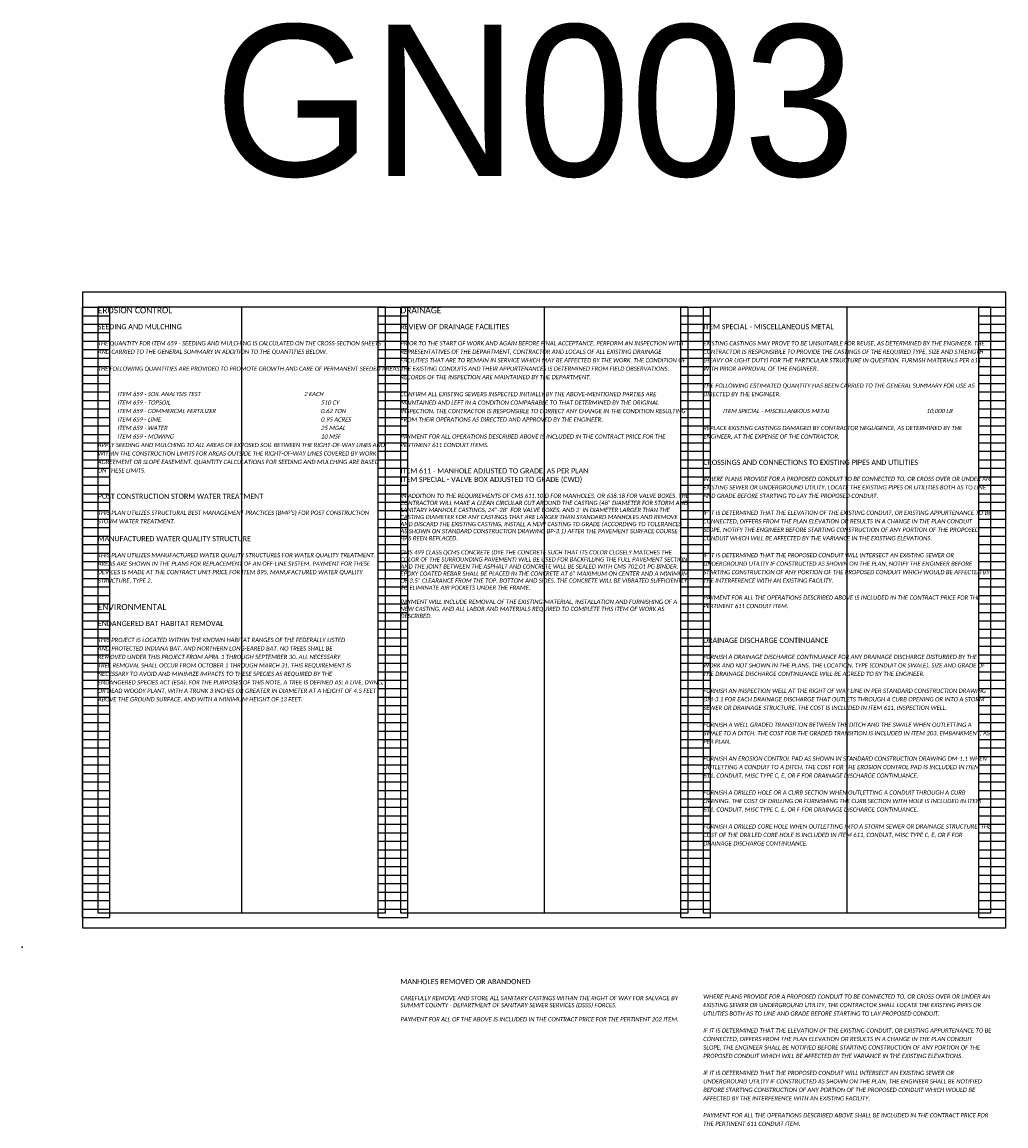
# Model space of a CAD drawing. Header units: feet. Extents: x -125 to 477, y -52 to 274.
# Tile 3 of 16: x 62 to 95, y 62 to 98. Entities that reach past the tile are written whole.
import ezdxf

# ---------------------------------------------------------------- set-up
doc = ezdxf.new("R2010")
doc.units = ezdxf.units.FT
doc.header["$MEASUREMENT"] = 0
doc.layers.add('0_VIEW', color=7, linetype='Continuous', plot=False)
doc.layers.add('SC_Scratch1', color=7, linetype='Continuous', plot=False)
doc.layers.add('SH_Text', color=7, linetype='Continuous')
doc.layers.add('TX_P_1', color=7, linetype='Continuous')
doc.styles.add('P_Slanted-Bold_Normal', font='calibriz.ttf', dxfattribs={"height": 0.14})
doc.styles.add('P_Slanted-Bold_Title', font='calibriz.ttf', dxfattribs={"height": 0.2})
doc.styles.add('P_Slanted_Normal', font='calibrii.ttf', dxfattribs={"height": 0.14})
doc.styles.add('P_Slanted_Subtitle', font='calibrii.ttf', dxfattribs={"height": 0.17})
doc.styles.add('Slanted-Normal', font='font31.shx', dxfattribs={"height": 0.14})

# ---------------------------------------------------------------- blocks, each defined once
blk = doc.blocks.new('3COL')
at = {"layer": '0_VIEW', "color": 3, "linetype": 'Continuous'}
for p, q in [((2, 0.98), (2, 21.14)), ((2, 21.14), (2.9, 21.14)), ((2, 20.86), (2.9, 20.86)), ((2.9, 0.98), (2.9, 21.14)), ((11.76, 0.98), (11.76, 21.14)), ((11.76, 21.14), (12.74, 21.14)), ((11.76, 20.86), (12.74, 20.86)), ((12.74, 0.98), (12.74, 21.14)), ((21.76, 0.98), (21.76, 21.14)), ((21.76, 21.14), (22.74, 21.14)), ((21.76, 20.86), (22.74, 20.86)), ((22.74, 0.98), (22.74, 21.14)), ((31.6, 0.98), (31.6, 21.14)), ((31.6, 21.14), (32.5, 21.14)), ((31.6, 20.86), (32.5, 20.86)), ((32.5, 0.98), (32.5, 21.14)), ((2, 20.58), (2.9, 20.58)), ((11.76, 20.58), (12.74, 20.58)), ((21.76, 20.58), (22.74, 20.58)), ((31.6, 20.58), (32.5, 20.58)), ((2, 20.3), (2.9, 20.3)), ((11.76, 20.3), (12.74, 20.3)), ((21.76, 20.3), (22.74, 20.3)), ((31.6, 20.3), (32.5, 20.3)), ((2, 20.02), (2.9, 20.02)), ((2, 19.74), (2.9, 19.74)), ((11.76, 20.02), (12.74, 20.02)), ((11.76, 19.74), (12.74, 19.74)), ((21.76, 20.02), (22.74, 20.02)), ((21.76, 19.74), (22.74, 19.74)), ((31.6, 20.02), (32.5, 20.02)), ((31.6, 19.74), (32.5, 19.74)), ((2, 19.46), (2.9, 19.46)), ((11.76, 19.46), (12.74, 19.46)), ((21.76, 19.46), (22.74, 19.46)), ((31.6, 19.46), (32.5, 19.46)), ((2, 19.18), (2.9, 19.18)), ((11.76, 19.18), (12.74, 19.18)), ((21.76, 19.18), (22.74, 19.18)), ((31.6, 19.18), (32.5, 19.18)), ((2, 18.9), (2.9, 18.9)), ((2, 18.62), (2.9, 18.62)), ((11.76, 18.9), (12.74, 18.9)), ((11.76, 18.62), (12.74, 18.62)), ((21.76, 18.9), (22.74, 18.9)), ((21.76, 18.62), (22.74, 18.62)), ((31.6, 18.9), (32.5, 18.9)), ((31.6, 18.62), (32.5, 18.62)), ((2, 18.34), (2.9, 18.34)), ((11.76, 18.34), (12.74, 18.34)), ((21.76, 18.34), (22.74, 18.34)), ((31.6, 18.34), (32.5, 18.34)), ((2, 18.06), (2.9, 18.06)), ((11.76, 18.06), (12.74, 18.06)), ((21.76, 18.06), (22.74, 18.06)), ((31.6, 18.06), (32.5, 18.06)), ((2, 17.78), (2.9, 17.78)), ((11.76, 17.78), (12.74, 17.78)), ((21.76, 17.78), (22.74, 17.78)), ((31.6, 17.78), (32.5, 17.78)), ((2, 17.5), (2.9, 17.5)), ((2, 17.22), (2.9, 17.22)), ((11.76, 17.5), (12.74, 17.5)), ((11.76, 17.22), (12.74, 17.22)), ((21.76, 17.5), (22.74, 17.5)), ((21.76, 17.22), (22.74, 17.22)), ((31.6, 17.5), (32.5, 17.5)), ((31.6, 17.22), (32.5, 17.22)), ((2, 16.94), (2.9, 16.94)), ((11.76, 16.94), (12.74, 16.94)), ((21.76, 16.94), (22.74, 16.94)), ((31.6, 16.94), (32.5, 16.94)), ((2, 16.66), (2.9, 16.66)), ((11.76, 16.66), (12.74, 16.66)), ((21.76, 16.66), (22.74, 16.66)), ((31.6, 16.66), (32.5, 16.66)), ((2, 16.38), (2.9, 16.38)), ((2, 16.1), (2.9, 16.1)), ((11.76, 16.38), (12.74, 16.38)), ((11.76, 16.1), (12.74, 16.1)), ((21.76, 16.38), (22.74, 16.38)), ((21.76, 16.1), (22.74, 16.1)), ((31.6, 16.38), (32.5, 16.38)), ((31.6, 16.1), (32.5, 16.1)), ((2, 15.82), (2.9, 15.82)), ((11.76, 15.82), (12.74, 15.82)), ((21.76, 15.82), (22.74, 15.82)), ((31.6, 15.82), (32.5, 15.82)), ((2, 15.54), (2.9, 15.54)), ((11.76, 15.54), (12.74, 15.54)), ((21.76, 15.54), (22.74, 15.54)), ((31.6, 15.54), (32.5, 15.54)), ((2, 15.26), (2.9, 15.26)), ((2, 14.98), (2.9, 14.98)), ((11.76, 15.26), (12.74, 15.26)), ((11.76, 14.98), (12.74, 14.98)), ((21.76, 15.26), (22.74, 15.26)), ((21.76, 14.98), (22.74, 14.98)), ((31.6, 15.26), (32.5, 15.26)), ((31.6, 14.98), (32.5, 14.98)), ((2, 14.7), (2.9, 14.7)), ((11.76, 14.7), (12.74, 14.7)), ((21.76, 14.7), (22.74, 14.7)), ((31.6, 14.7), (32.5, 14.7)), ((2, 14.42), (2.9, 14.42)), ((11.76, 14.42), (12.74, 14.42)), ((21.76, 14.42), (22.74, 14.42)), ((31.6, 14.42), (32.5, 14.42)), ((2, 14.14), (2.9, 14.14)), ((2, 13.86), (2.9, 13.86)), ((11.76, 14.14), (12.74, 14.14)), ((11.76, 13.86), (12.74, 13.86)), ((21.76, 14.14), (22.74, 14.14)), ((21.76, 13.86), (22.74, 13.86)), ((31.6, 14.14), (32.5, 14.14)), ((31.6, 13.86), (32.5, 13.86)), ((2, 13.58), (2.9, 13.58)), ((11.76, 13.58), (12.74, 13.58)), ((21.76, 13.58), (22.74, 13.58)), ((31.6, 13.58), (32.5, 13.58)), ((2, 13.3), (2.9, 13.3)), ((11.76, 13.3), (12.74, 13.3)), ((21.76, 13.3), (22.74, 13.3)), ((31.6, 13.3), (32.5, 13.3)), ((2, 13.02), (2.9, 13.02)), ((11.76, 13.02), (12.74, 13.02)), ((21.76, 13.02), (22.74, 13.02)), ((31.6, 13.02), (32.5, 13.02)), ((2, 12.74), (2.9, 12.74)), ((2, 12.46), (2.9, 12.46)), ((11.76, 12.74), (12.74, 12.74)), ((11.76, 12.46), (12.74, 12.46)), ((21.76, 12.74), (22.74, 12.74)), ((21.76, 12.46), (22.74, 12.46)), ((31.6, 12.74), (32.5, 12.74)), ((31.6, 12.46), (32.5, 12.46)), ((2, 12.18), (2.9, 12.18)), ((11.76, 12.18), (12.74, 12.18)), ((21.76, 12.18), (22.74, 12.18)), ((31.6, 12.18), (32.5, 12.18)), ((2, 11.9), (2.9, 11.9)), ((11.76, 11.9), (12.74, 11.9)), ((21.76, 11.9), (22.74, 11.9)), ((31.6, 11.9), (32.5, 11.9)), ((2, 11.62), (2.9, 11.62)), ((2, 11.34), (2.9, 11.34)), ((11.76, 11.62), (12.74, 11.62)), ((11.76, 11.34), (12.74, 11.34)), ((21.76, 11.62), (22.74, 11.62)), ((21.76, 11.34), (22.74, 11.34)), ((31.6, 11.62), (32.5, 11.62)), ((31.6, 11.34), (32.5, 11.34)), ((2, 11.06), (2.9, 11.06)), ((11.76, 11.06), (12.74, 11.06)), ((21.76, 11.06), (22.74, 11.06)), ((31.6, 11.06), (32.5, 11.06)), ((2, 10.78), (2.9, 10.78)), ((11.76, 10.78), (12.74, 10.78)), ((21.76, 10.78), (22.74, 10.78)), ((31.6, 10.78), (32.5, 10.78)), ((2, 10.5), (2.9, 10.5)), ((2, 10.22), (2.9, 10.22)), ((11.76, 10.5), (12.74, 10.5)), ((11.76, 10.22), (12.74, 10.22)), ((21.76, 10.5), (22.74, 10.5)), ((21.76, 10.22), (22.74, 10.22)), ((31.6, 10.5), (32.5, 10.5)), ((31.6, 10.22), (32.5, 10.22)), ((2, 9.94), (2.9, 9.94)), ((11.76, 9.94), (12.74, 9.94)), ((21.76, 9.94), (22.74, 9.94)), ((31.6, 9.94), (32.5, 9.94)), ((2, 9.66), (2.9, 9.66)), ((11.76, 9.66), (12.74, 9.66)), ((21.76, 9.66), (22.74, 9.66)), ((31.6, 9.66), (32.5, 9.66)), ((2, 9.38), (2.9, 9.38)), ((11.76, 9.38), (12.74, 9.38)), ((21.76, 9.38), (22.74, 9.38)), ((31.6, 9.38), (32.5, 9.38)), ((2, 9.1), (2.9, 9.1)), ((2, 8.82), (2.9, 8.82)), ((11.76, 9.1), (12.74, 9.1)), ((11.76, 8.82), (12.74, 8.82)), ((21.76, 9.1), (22.74, 9.1)), ((21.76, 8.82), (22.74, 8.82)), ((31.6, 9.1), (32.5, 9.1)), ((31.6, 8.82), (32.5, 8.82)), ((2, 8.54), (2.9, 8.54)), ((11.76, 8.54), (12.74, 8.54)), ((21.76, 8.54), (22.74, 8.54)), ((31.6, 8.54), (32.5, 8.54)), ((2, 8.26), (2.9, 8.26)), ((11.76, 8.26), (12.74, 8.26)), ((21.76, 8.26), (22.74, 8.26)), ((31.6, 8.26), (32.5, 8.26)), ((2, 7.98), (2.9, 7.98)), ((2, 7.7), (2.9, 7.7)), ((11.76, 7.98), (12.74, 7.98)), ((11.76, 7.7), (12.74, 7.7)), ((21.76, 7.98), (22.74, 7.98)), ((21.76, 7.7), (22.74, 7.7)), ((31.6, 7.98), (32.5, 7.98)), ((31.6, 7.7), (32.5, 7.7)), ((2, 7.42), (2.9, 7.42)), ((11.76, 7.42), (12.74, 7.42)), ((21.76, 7.42), (22.74, 7.42)), ((31.6, 7.42), (32.5, 7.42)), ((2, 7.14), (2.9, 7.14)), ((11.76, 7.14), (12.74, 7.14)), ((21.76, 7.14), (22.74, 7.14)), ((31.6, 7.14), (32.5, 7.14)), ((2, 6.86), (2.9, 6.86)), ((2, 6.58), (2.9, 6.58)), ((11.76, 6.86), (12.74, 6.86)), ((11.76, 6.58), (12.74, 6.58)), ((21.76, 6.86), (22.74, 6.86)), ((21.76, 6.58), (22.74, 6.58)), ((31.6, 6.86), (32.5, 6.86)), ((31.6, 6.58), (32.5, 6.58)), ((2, 6.3), (2.9, 6.3)), ((11.76, 6.3), (12.74, 6.3)), ((21.76, 6.3), (22.74, 6.3)), ((31.6, 6.3), (32.5, 6.3)), ((2, 6.02), (2.9, 6.02)), ((11.76, 6.02), (12.74, 6.02)), ((21.76, 6.02), (22.74, 6.02)), ((31.6, 6.02), (32.5, 6.02)), ((2, 5.74), (2.9, 5.74)), ((11.76, 5.74), (12.74, 5.74)), ((21.76, 5.74), (22.74, 5.74)), ((31.6, 5.74), (32.5, 5.74)), ((2, 5.46), (2.9, 5.46)), ((2, 5.18), (2.9, 5.18)), ((11.76, 5.46), (12.74, 5.46)), ((11.76, 5.18), (12.74, 5.18)), ((21.76, 5.46), (22.74, 5.46)), ((21.76, 5.18), (22.74, 5.18)), ((31.6, 5.46), (32.5, 5.46)), ((31.6, 5.18), (32.5, 5.18)), ((2, 4.9), (2.9, 4.9)), ((11.76, 4.9), (12.74, 4.9)), ((21.76, 4.9), (22.74, 4.9)), ((31.6, 4.9), (32.5, 4.9)), ((2, 4.62), (2.9, 4.62)), ((11.76, 4.62), (12.74, 4.62)), ((21.76, 4.62), (22.74, 4.62)), ((31.6, 4.62), (32.5, 4.62)), ((2, 4.34), (2.9, 4.34)), ((2, 4.06), (2.9, 4.06)), ((11.76, 4.34), (12.74, 4.34)), ((11.76, 4.06), (12.74, 4.06)), ((21.76, 4.34), (22.74, 4.34)), ((21.76, 4.06), (22.74, 4.06)), ((31.6, 4.34), (32.5, 4.34)), ((31.6, 4.06), (32.5, 4.06)), ((2, 3.78), (2.9, 3.78)), ((11.76, 3.78), (12.74, 3.78)), ((21.76, 3.78), (22.74, 3.78)), ((31.6, 3.78), (32.5, 3.78)), ((2, 3.5), (2.9, 3.5)), ((11.76, 3.5), (12.74, 3.5)), ((21.76, 3.5), (22.74, 3.5)), ((31.6, 3.5), (32.5, 3.5)), ((2, 3.22), (2.9, 3.22)), ((2, 2.94), (2.9, 2.94)), ((11.76, 3.22), (12.74, 3.22)), ((11.76, 2.94), (12.74, 2.94)), ((21.76, 3.22), (22.74, 3.22)), ((21.76, 2.94), (22.74, 2.94)), ((31.6, 3.22), (32.5, 3.22)), ((31.6, 2.94), (32.5, 2.94)), ((2, 2.66), (2.9, 2.66)), ((11.76, 2.66), (12.74, 2.66)), ((21.76, 2.66), (22.74, 2.66)), ((31.6, 2.66), (32.5, 2.66)), ((2, 2.38), (2.9, 2.38)), ((11.76, 2.38), (12.74, 2.38)), ((21.76, 2.38), (22.74, 2.38)), ((31.6, 2.38), (32.5, 2.38)), ((2, 2.1), (2.9, 2.1)), ((11.76, 2.1), (12.74, 2.1)), ((21.76, 2.1), (22.74, 2.1)), ((31.6, 2.1), (32.5, 2.1)), ((2, 1.82), (2.9, 1.82)), ((2, 1.54), (2.9, 1.54)), ((11.76, 1.82), (12.74, 1.82)), ((11.76, 1.54), (12.74, 1.54)), ((21.76, 1.82), (22.74, 1.82)), ((21.76, 1.54), (22.74, 1.54)), ((31.6, 1.82), (32.5, 1.82)), ((31.6, 1.54), (32.5, 1.54)), ((2, 1.26), (2.9, 1.26)), ((11.76, 1.26), (12.74, 1.26)), ((21.76, 1.26), (22.74, 1.26)), ((31.6, 1.26), (32.5, 1.26)), ((2, 0.98), (2.9, 0.98)), ((11.76, 0.98), (12.74, 0.98)), ((21.76, 0.98), (22.74, 0.98)), ((31.6, 0.98), (32.5, 0.98))]:
    blk.add_line(p, q, dxfattribs=at)
at = {"layer": '0_VIEW', "color": 3}
blk.add_lwpolyline([(2, 0.64), (32.5, 0.64), (32.5, 21.64), (2, 21.64)], close=True, dxfattribs=at)
at = {"layer": '0_VIEW', "color": 3, "linetype": 'Continuous'}
blk.add_point((0, 0), dxfattribs=at)

msp = doc.modelspace()

# ---------------------------------------------------------------- linework, layer by layer
at = {"layer": 'SC_Scratch1'}
for p, q in [((69.274, 89.044), (69.274, 69.044)), ((79.274, 89.044), (79.274, 69.044)), ((89.274, 89.044), (89.274, 69.044))]:
    msp.add_line(p, q, dxfattribs=at)
for points in [[(64.024, 68.544), (94.524, 68.544), (94.524, 89.544), (64.024, 89.544)], [(64.524, 69.044), (74.024, 69.044), (74.024, 89.044), (64.524, 89.044)], [(74.524, 69.044), (84.024, 69.044), (84.024, 89.044), (74.524, 89.044)], [(84.524, 69.044), (94.024, 69.044), (94.024, 89.044), (84.524, 89.044)]]:
    msp.add_lwpolyline(points, close=True, dxfattribs=at)

# ---------------------------------------------------------------- block references
msp.add_blockref('3COL', (62.024, 67.904), dxfattribs=at)

# ---------------------------------------------------------------- texts
at = {"layer": 'SC_Scratch1', "color": 1, "insert": (78.964, 98.374), "char_height": 5, "width": 9.5, "attachment_point": 2, "style": 'Slanted-Normal'}
msp.add_mtext('GN003', dxfattribs=at)
at = {"layer": 'SH_Text', "char_height": 0.14, "width": 9.5, "attachment_point": 1, "line_spacing_factor": 1.2}
for s, insert, style in [('THE QUANTITY FOR ITEM 659 - SEEDING AND MULCHING IS CALCULATED ON THE CROSS-SECTION SHEETS AND CARRIED TO THE GENERAL SUMMARY IN ADDITION TO THE QUANTITIES BELOW.\\P\\PTHE FOLLOWING QUANTITIES ARE PROVIDED TO PROMOTE GROWTH AND CARE OF PERMANENT SEEDED AREAS:\\P{\\Q7;\\C142;^I\\P\\C256;\\P\\P\\P\\P\\P\\P\\P}APPLY SEEDING AND MULCHING TO ALL AREAS OF EXPOSED SOIL BETWEEN THE RIGHT-OF-WAY LINES AND WITHIN THE CONSTRUCTION LIMITS FOR AREAS OUTSIDE THE RIGHT-OF-WAY LINES COVERED BY WORK AGREEMENT OR SLOPE EASEMENT. QUANTITY CALCULATIONS FOR SEEDING AND MULCHING ARE BASED ON THESE LIMITS.', (64.524, 87.924), 'P_Slanted_Normal'), ('PRIOR TO THE START OF WORK AND AGAIN BEFORE FINAL ACCEPTANCE, PERFORM AN INSPECTION WITH REPRESENTATIVES OF THE DEPARTMENT, CONTRACTOR AND LOCALS OF ALL EXISTING DRAINAGE FACILITIES THAT ARE TO REMAIN IN SERVICE WHICH MAY BE AFFECTED BY THE WORK. THE CONDITION OF THE EXISTING CONDUITS AND THEIR APPURTENANCES IS DETERMINED FROM FIELD OBSERVATIONS. RECORDS OF THE INSPECTION ARE MAINTAINED BY THE DEPARTMENT.\\P\\PCONFIRM ALL EXISTING SEWERS INSPECTED INITIALLY BY THE ABOVE-MENTIONED PARTIES ARE MAINTAINED AND LEFT IN A CONDITION COMPARABLE TO THAT DETERMINED BY THE ORIGINAL INSPECTION. THE CONTRACTOR IS RESPONSIBLE TO CORRECT ANY CHANGE IN THE CONDITION RESULTING FROM THEIR OPERATIONS AS DIRECTED AND APPROVED BY THE ENGINEER.\\P\\PPAYMENT FOR ALL OPERATIONS DESCRIBED ABOVE IS INCLUDED IN THE CONTRACT PRICE FOR THE PERTINENT 611 CONDUIT ITEMS.', (74.524, 87.924), 'P_Slanted_Normal'), ('EXISTING CASTINGS MAY PROVE TO BE UNSUITABLE FOR REUSE, AS DETERMINED BY THE ENGINEER. THE CONTRACTOR IS RESPONSIBILE TO PROVIDE THE CASTINGS OF THE REQUIRED TYPE, SIZE AND STRENGTH (HEAVY OR LIGHT DUTY) FOR THE PARTICULAR STRUCTURE IN QUESTION. FURNISH MATERIALS PER 611 WITH PRIOR APPROVAL OF THE ENGINEER.\\P\\PTHE FOLLOWING ESTIMATED QUANTITY HAS BEEN CARRIED TO THE GENERAL SUMMARY FOR USE AS DIRECTED BY THE ENGINEER.\\P\\P{\\Q7;\\P\\P}REPLACE EXISTING CASTINGS DAMAGED BY CONTRACTOR NEGLIGENCE, AS DETERMINED BY THE ENGINEER, AT THE EXPENSE OF THE CONTRACTOR.', (84.524, 87.924), 'P_Slanted_Normal'), ('\\pxb0.25,a0.25;WHERE PLANS PROVIDE FOR A PROPOSED CONDUIT TO BE CONNECTED TO, OR CROSS OVER OR UNDER AN EXISTING SEWER OR UNDERGROUND UTILITY, LOCATE THE EXISTING PIPES OR UTILITIES BOTH AS TO LINE AND GRADE BEFORE STARTING TO LAY THE PROPOSED CONDUIT.\\P\\pb0,a0;\\P\\pb0.25,a0.25;IF IT IS DETERMINED THAT THE ELEVATION OF THE EXISTING CONDUIT, OR EXISTING APPURTENANCE TO BE CONNECTED, DIFFERS FROM THE PLAN ELEVATION OR RESULTS IN A CHANGE IN THE PLAN CONDUIT SLOPE, NOTIFY THE ENGINEER BEFORE STARTING CONSTRUCTION OF ANY PORTION OF THE PROPOSED CONDUIT WHICH WILL BE AFFECTED BY THE VARIANCE IN THE EXISTING ELEVATIONS.\\P\\pb0,a0;\\P\\pb0.25,a0.25;IF IT IS DETERMINED THAT THE PROPOSED CONDUIT WILL INTERSECT AN EXISTING SEWER OR UNDERGROUND UTILITY IF CONSTRUCTED AS SHOWN ON THE PLAN, NOTIFY THE ENGINEER BEFORE STARTING CONSTRUCTION OF ANY PORTION OF THE PROPOSED CONDUIT WHICH WOULD BE AFFECTED BY THE INTERFERENCE WITH AN EXISTING FACILITY.\\P\\pb0,a0;\\P\\pb0.25,a0.25;PAYMENT FOR ALL THE OPERATIONS DESCRIBED ABOVE IS INCLUDED IN THE CONTRACT PRICE FOR THE PERTINENT 611 CONDUIT ITEM.', (84.524, 83.444), 'P_Slanted_Subtitle'), ('\\pxsm1;IN ADDITION TO THE REQUIREMENTS OF CMS 611.10.D FOR MANHOLES, OR 638.18 FOR VALVE BOXES, THE CONTRACTOR WILL MAKE A CLEAN CIRCULAR CUT AROUND THE CASTING (48” DIAMETER FOR STORM AND SANITARY MANHOLE CASTINGS, 24”-28” FOR VALVE BOXES, AND 2’ IN DIAMETER LARGER THAN THE CASTING DIAMETER FOR ANY CASTINGS THAT ARE LARGER THAN STANDARD MANHOLES AND REMOVE AND DISCARD THE EXISTING CASTING. INSTALL A NEW CASTING TO GRADE (ACCORDING TO TOLERANCES AS SHOWN ON STANDARD CONSTRUCTION DRAWING BP-3.1) AFTER THE PAVEMENT SURFACE COURSE HAS BEEN REPLACED.\\P\\PCMS 499 CLASS QCMS CONCRETE (DYE THE CONCRETE SUCH THAT ITS COLOR CLOSELY MATCHES THE COLOR OF THE SURROUNDING PAVEMENT) WILL BE USED FOR BACKFILLING THE FULL PAVEMENT SECTION AND THE JOINT BETWEEN THE ASPHALT AND CONCRETE WILL BE SEALED WITH CMS 702.01 PG BINDER. EPOXY COATED REBAR SHALL BE PLACED IN THE CONCRETE AT 6” MAXIMUM ON CENTER AND A MINIMUM OF 3.5” CLEARANCE FROM THE TOP, BOTTOM AND SIDES. THE CONCRETE WILL BE VIBRATED SUFFICIENTLY TO ELIMINATE AIR POCKETS UNDER THE FRAME.\\P\\PPAYMENT WILL INCLUDE REMOVAL OF THE EXISTING MATERIAL, INSTALLATION AND FURNISHING OF A NEW CASTING, AND ALL LABOR AND MATERIALS REQUIRED TO COMPLETE THIS ITEM OF WORK AS DESCRIBED.', (74.524, 82.884), 'P_Slanted_Normal'), ("THIS PLAN UTILIZES STRUCTURAL BEST MANAGEMENT PRACTICES (BMP'S) FOR POST CONSTRUCTION STORM WATER TREATMENT.", (64.524, 82.324), 'P_Slanted_Normal'), ('THIS PLAN UTILIZES MANUFACTURED WATER QUALITY STRUCTURES FOR WATER QUALITY TREATMENT. AREAS ARE SHOWN IN THE PLANS FOR REPLACEMENT OF AN OFF-LINE SYSTEM. PAYMENT FOR THESE DEVICES IS MADE AT THE CONTRACT UNIT PRICE FOR ITEM 895, MANUFACTURED WATER QUALITY STRUCTURE, TYPE 2.', (64.524, 80.924), 'P_Slanted_Normal'), ('THIS PROJECT IS LOCATED WITHIN THE KNOWN HABITAT RANGES OF THE FEDERALLY LISTED \\PAND PROTECTED INDIANA BAT, AND NORTHERN LONG-EARED BAT. NO TREES SHALL BE \\PREMOVED UNDER THIS PROJECT FROM APRIL 1 THROUGH SEPTEMBER 30. ALL NECESSARY \\PTREE REMOVAL SHALL OCCUR FROM OCTOBER 1 THROUGH MARCH 31. THIS REQUIREMENT IS \\PNECESSARY TO AVOID AND MINIMIZE IMPACTS TO THESE SPECIES AS REQUIRED BY THE \\PENDANGERED SPECIES ACT (ESA). FOR THE PURPOSES OF THIS NOTE, A TREE IS DEFINED AS: A LIVE, DYING, OR DEAD WOODY PLANT, WITH A TRUNK 3 INCHES OR GREATER IN DIAMETER AT A HEIGHT OF 4.5 FEET ABOVE THE GROUND SURFACE, AND WITH A MINIMUM HEIGHT OF 13 FEET.', (64.524, 78.124), 'P_Slanted_Normal'), ('\\pxb0.25,a0.25;FURNISH A DRAINAGE DISCHARGE CONTINUANCE FOR ANY DRAINAGE DISCHARGE DISTURBED BY THE WORK AND NOT SHOWN IN THE PLANS. THE LOCATION, TYPE (CONDUIT OR SWALE), SIZE AND GRADE OF THE DRAINAGE DISCHARGE CONTINUANCE WILL BE AGREED TO BY THE ENGINEER.\\P\\PFURNISH AN INSPECTION WELL AT THE RIGHT OF WAY LINE IN PER STANDARD CONSTRUCTION DRAWING DM-3.1 FOR EACH DRAINAGE DISCHARGE THAT OUTLETS THROUGH A CURB OPENING OR INTO A STORM SEWER OR DRAINAGE STRUCTURE. THE COST IS INCLUDED IN ITEM 611, INSPECTION WELL.\\P\\PFURNISH A WELL GRADED TRANSITION BETWEEN THE DITCH AND THE SWALE WHEN OUTLETTING A SWALE TO A DITCH. THE COST FOR THE GRADED TRANSITION IS INCLUDED IN ITEM 203, EMBANKMENT, AS PER PLAN.\\P\\PFURNISH AN EROSION CONTROL PAD AS SHOWN IN STANDARD CONSTRUCTION DRAWING DM-1.1 WHEN OUTLETTING A CONDUIT TO A DITCH. THE COST FOR THE EROSION CONTROL PAD IS INCLUDED IN ITEM 611, CONDUIT, MISC TYPE C, E, OR F FOR DRAINAGE DISCHARGE CONTINUANCE.\\P\\PFURNISH A DRILLED HOLE OR A CURB SECTION WHEN OUTLETTING A CONDUIT THROUGH A CURB OPENING. THE COST OF DRILLING OR FURNISHING THE CURB SECTION WITH HOLE IS INCLUDED IN ITEM 611, CONDUIT, MISC TYPE C, E, OR F FOR DRAINAGE DISCHARGE CONTINUANCE.\\P\\PFURNISH A DRILLED CORE HOLE WHEN OUTLETTING INTO A STORM SEWER OR DRAINAGE STRUCTURE. THE COST OF THE DRILLED CORE HOLE IS INCLUDED IN ITEM 611, CONDUIT, MISC TYPE C, E, OR F FOR DRAINAGE DISCHARGE CONTINUANCE.', (84.524, 77.564), 'P_Slanted_Normal'), ('\\pxsm1;CAREFULLY REMOVE AND STORE ALL SANITARY CASTINGS WITHIN THE RIGHT OF WAY FOR SALVAGE BY SUMMIT COUNTY - DEPARTMENT OF SANITARY SEWER SERVICES (DSSS) FORCES.\\P\\PPAYMENT FOR ALL OF THE ABOVE IS INCLUDED IN THE CONTRACT PRICE FOR THE PERTINENT 202 ITEM.', (74.524, 66.293), 'P_Slanted_Normal'), ('WHERE PLANS PROVIDE FOR A PROPOSED CONDUIT TO BE CONNECTED TO, OR CROSS OVER OR UNDER AN EXISTING SEWER OR UNDERGROUND UTILITY, THE CONTRACTOR SHALL LOCATE THE EXISTING PIPES OR UTILITIES BOTH AS TO LINE AND GRADE BEFORE STARTING TO LAY PROPOSED CONDUIT.\\P\\PIF IT IS DETERMINED THAT THE ELEVATION OF THE EXISTING CONDUIT, OR EXISTING APPURTENANCE TO BE CONNECTED, DIFFERS FROM THE PLAN ELEVATION OR RESULTS IN A CHANGE IN THE PLAN CONDUIT SLOPE, THE ENGINEER SHALL BE NOTIFIED BEFORE STARTING CONSTRUCTION OF ANY PORTION OF THE PROPOSED CONDUIT WHICH WILL BE AFFECTED BY THE VARIANCE IN THE EXISTING ELEVATIONS.\\P\\P\\pxb0.25,a0.25;IF IT IS DETERMINED THAT THE PROPOSED CONDUIT WILL INTERSECT AN EXISTING SEWER OR UNDERGROUND UTILITY IF CONSTRUCTED AS SHOWN ON THE PLAN, THE ENGINEER SHALL BE NOTIFIED BEFORE STARTING CONSTRUCTION OF ANY PORTION OF THE PROPOSED CONDUIT WHICH WOULD BE AFFECTED BY THE INTERFERENCE WITH AN EXISTING FACILITY.\\P\\PPAYMENT FOR ALL THE OPERATIONS DESCRIBED ABOVE SHALL BE INCLUDED IN THE CONTRACT PRICE FOR THE PERTINENT 611 CONDUIT ITEM.', (84.524, 66.343), 'P_Slanted_Normal')]:
    msp.add_mtext(s, dxfattribs=dict(at, insert=insert, style=style))
at = {"layer": 'TX_P_1', "color": 3, "width": 9.5, "attachment_point": 1}
for s, insert, char_height, style in [('EROSION CONTROL', (64.524, 89.044), 0.2, 'P_Slanted-Bold_Title'), ('DRAINAGE', (74.524, 89.044), 0.2, 'P_Slanted-Bold_Title'), ('ENVIRONMENTAL', (64.524, 79.244), 0.2, 'P_Slanted-Bold_Title'), ('ENDANGERED BAT HABITAT REMOVAL', (64.524, 78.684), 0.17, 'P_Slanted-Bold_Normal')]:
    msp.add_mtext(s, dxfattribs=dict(at, insert=insert, char_height=char_height, style=style))
at = {"layer": 'TX_P_1', "color": 3, "char_height": 0.17, "width": 9.5, "attachment_point": 1, "line_spacing_factor": 1.2, "style": 'P_Slanted-Bold_Normal'}
for s, insert in [('SEEDING AND MULCHING', (64.524, 88.484)), ('\\pxb0.25,a0.25;REVIEW OF DRAINAGE FACILITIES', (74.524, 88.484)), ('ITEM SPECIAL - MISCELLANEOUS METAL', (84.524, 88.484)), ('\\pxb0.25,a0.25;CROSSINGS AND CONNECTIONS TO EXISTING PIPES AND UTILITIES', (84.524, 84.004)), ('\\pxsm1;ITEM 611 - MANHOLE ADJUSTED TO GRADE, AS PER PLAN\\PITEM SPECIAL - VALVE BOX ADJUSTED TO GRADE (CWD)', (74.524, 83.724)), ('POST CONSTRUCTION STORM WATER TREATMENT', (64.524, 82.884)), ('MANUFACTURED WATER QUALITY STRUCTURE', (64.524, 81.484)), ('\\pxb0.25,a0.25;DRAINAGE DISCHARGE CONTINUANCE', (84.524, 78.124)), ('\\pxb0.25,a0.25;MANHOLES REMOVED OR ABANDONED', (74.524, 66.853))]:
    msp.add_mtext(s, dxfattribs=dict(at, insert=insert))
at = {"layer": 'TX_P_1', "char_height": 0.14, "width": 9.5, "attachment_point": 1, "line_spacing_factor": 1.2, "style": 'P_Slanted_Normal'}
for s, insert in [('{\\Q7;\\C142;^IITEM 659 - SOIL ANALYSIS TEST^I^I^I^I^I^I^I\\C1;2\\C142; EACH\\P^IITEM 659 - TOPSOIL^I^I^I^I^I^I^I^I^I\\C1;510\\C142; CY\\P^IITEM 659 - COMMERCIAL FERTILIZER^I^I^I^I^I^I^I\\C1;0.62 \\C142;TON\\P^IITEM 659 - LIME^I^I^I^I^I^I^I^I^I^I\\C1;0.95 \\C142;ACRES\\P^IITEM 659 - WATER^I^I^I^I^I^I^I^I^I^I\\C1;25\\C142; MGAL\\P^IITEM 659 - MOWING^I^I^I^I^I^I^I^I^I\\C1;10 \\C142;MSF}', (64.612, 86.246)), ('{\\Q7;\\C142;^IITEM SPECIAL - MISCELLANEOUS METAL^I^I^I^I^I^I\\C1;10,000\\C142; LB}', (84.612, 85.686))]:
    msp.add_mtext(s, dxfattribs=dict(at, insert=insert))

doc.saveas('drawing.dxf')
